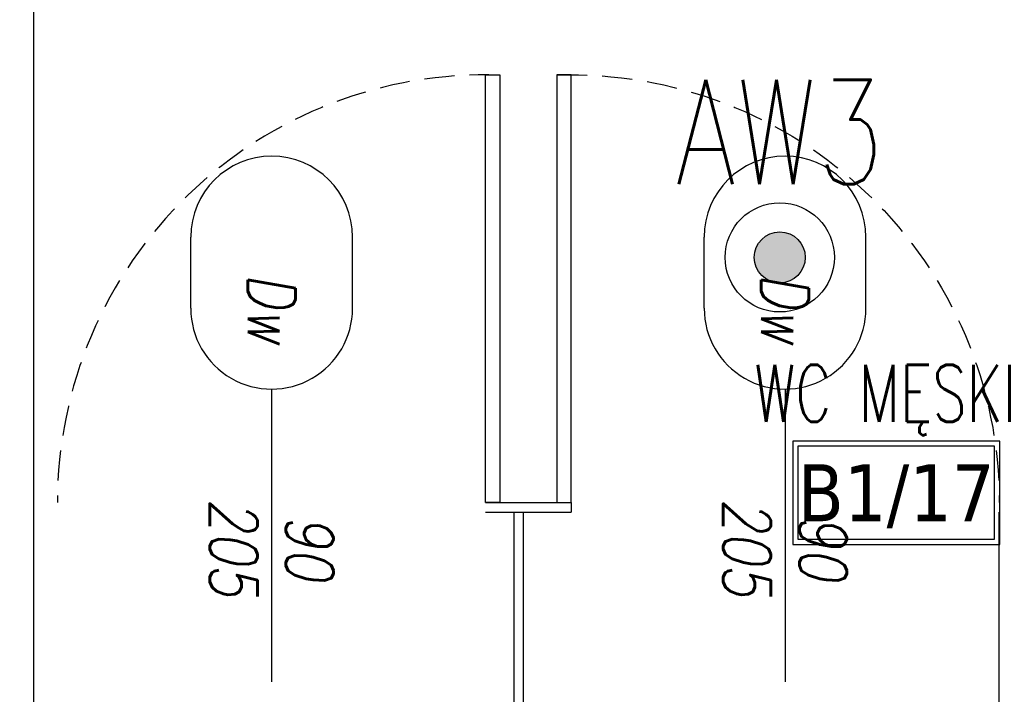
# Model space of a CAD drawing. Header units: millimetres. Extents: x 42924 to 92944, y -369470 to -179866.
# Tile 111 of 256: x 59315 to 59522, y -180840 to -180698. Entities that reach past the tile are written whole.
import ezdxf
from ezdxf.enums import TextEntityAlignment as Align

# ---------------------------------------------------------------- set-up
doc = ezdxf.new("R2010")
doc.units = ezdxf.units.MM
doc.linetypes.add('HIDDEN', pattern=[9.525, 6.35, -3.175])
doc.layers.get('0').update_dxf_attribs({"color": 8})
for name, color, linetype in [('!! 0_ Istn-sciany', 8, 'Continuous'), ('!! 0_Opis_pom', 123, 'Continuous'), ('!! 2 ZABUDOWA GK-MDF', 8, 'Continuous'), ('!! 2_Drzwi - nowe remont', 8, 'Continuous'), ('!! 2_drzwi opis', 8, 'Continuous'), ('E1', 2, 'Continuous'), ('E_0', 4, 'Continuous'), ('E_AW', 1, 'Continuous')]:
    doc.layers.add(name, color=color, linetype=linetype)
doc.layers.add('E_SAP_ZASIĘG', color=150, linetype='Continuous', plot=False)
doc.styles.add('50', font='ROMANS.shx', dxfattribs={"width": 0.8, "height": 10})
doc.styles.add('ARCHETYP', font='romans.shx', dxfattribs={"height": 15})
doc.styles.add('ARIAL', font='tahoma.ttf')
doc.styles.add('ELE1', font='romans.shx', dxfattribs={"width": 0.8, "height": 18})
doc.styles.add('TXT', font='simplex.shx')

# ---------------------------------------------------------------- blocks, each defined once
blk = doc.blocks.new('A$C14D806DD')
at = {"layer": 'E_AW'}
h = blk.add_hatch(color=256, dxfattribs=at)
h.dxf.hatch_style = 1
h.paths.add_polyline_path([(5.36, 0, 1), (-5.36, 0, 1)])
at = {"layer": 'E_AW', "ltscale": 5}
for radius in [11.49, 5.36]:
    blk.add_circle((0, 0), radius, dxfattribs=at)
blk = doc.blocks.new('drzwi giszet')
blk.add_lwpolyline([(68617.39, -194499.27), (68617.39, -194409.27), (68620.39, -194409.27), (68620.39, -194499.27)], close=True)
blk.add_lwpolyline([(68572.43, -194476.09), (68572.43, -194526.09)])
at = {"linetype": 'HIDDEN'}
blk.add_arc((68617.39, -194499.27), 90, 88.0898, 180, dxfattribs=at)
blk = doc.blocks.new('1_ok-opis')
blk.add_line((0, 111.61), (0, 50))
for points in [[(-17, 128.61), (-17, 143.61)], [(17, 128.61), (17, 143.61)]]:
    blk.add_lwpolyline(points)
for centre, start, end in [((0, 143.61), 0, 180), ((0, 128.61), 180, 0)]:
    blk.add_arc(centre, 17, start, end)
at = {"style": 'ARCHETYP'}
for tag, height, rotation, p in [('NR', 12, 90, (0, 136.9)), ('NR', 12, 270, (0, 136.9)), ('SZEROKOŚĆ', 10, 270, (8, 78.29)), ('SZEROKOŚĆ', 10, 90, (-8, 78.29)), ('WYSOKOŚĆ', 10, 270, (-8, 78.29)), ('WYSOKOŚĆ', 10, 90, (8, 78.29))]:
    blk.add_attdef(tag, text='', height=height, rotation=rotation, dxfattribs=at).set_placement(p, align=Align.MIDDLE)

msp = doc.modelspace()

# ---------------------------------------------------------------- linework, layer by layer
at = {"layer": '!! 0_ Istn-sciany'}
msp.add_lwpolyline([(59317.56735, -180653.3878), (59317.56735, -180941.3878)], dxfattribs=at)
at = {"layer": '!! 0_Opis_pom', "ltscale": 0.7}
for points in [[(59477.14421, -180808.19271), (59520.66421, -180808.19271), (59520.66421, -180786.43271), (59477.14421, -180786.43271)], [(59478.23221, -180807.10471), (59519.57621, -180807.10471), (59519.57621, -180787.52071), (59478.23221, -180787.52071)]]:
    msp.add_lwpolyline(points, close=True, dxfattribs=at)
at = {"layer": '!! 2 ZABUDOWA GK-MDF'}
for points in [[(59412.56735, -180799.3878), (59430.56735, -180799.3878)], [(59430.56735, -180799.3878), (59430.56735, -180801.3878)], [(59412.56735, -180801.3878), (59430.56735, -180801.3878)], [(59418.56735, -180941.3878), (59418.56735, -180801.3878)], [(59420.56735, -180941.3878), (59420.56735, -180801.3878)], [(59520.56735, -180941.3878), (59520.56735, -180801.3878)]]:
    msp.add_lwpolyline(points, dxfattribs=at)
at = {"layer": 'E_SAP_ZASIĘG'}
for centre in [(59298.91442, -181088.08994), (60076.8218, -181088.08994)]:
    msp.add_circle(centre, 600, dxfattribs=at)

# ---------------------------------------------------------------- block references
at = {"layer": '!! 2_Drzwi - nowe remont'}
msp.add_blockref('drzwi giszet', (-9204.82229, 13699.87768), dxfattribs=at)
at = {"layer": '!! 2_Drzwi - nowe remont', "xscale": -1}
msp.add_blockref('drzwi giszet', (128047.95699, 13699.87768), dxfattribs=at)
at = {"layer": '!! 2_drzwi opis'}
ref = msp.add_blockref('1_ok-opis', (59367.60429, -180887.12053), dxfattribs=dict(at, rotation=3.617421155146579e-06))
ref.add_attrib('WYSOKOŚĆ', '90', dxfattribs={"layer": '0', "height": 10, "rotation": 270.0000036, "style": '50', "oblique": 10, "width": 0.8}).set_placement((59375.60428, -180808.82967), align=Align.MIDDLE)
ref.add_attrib('SZEROKOŚĆ', '205', dxfattribs={"layer": '0', "height": 10, "rotation": 270.0000036, "style": '50', "oblique": 10, "width": 0.8}).set_placement((59359.60428, -180808.82968), align=Align.MIDDLE)
ref.add_attrib('NR', 'Dw', dxfattribs={"layer": '0', "height": 10, "rotation": 270.0000036, "style": '50', "oblique": 10, "width": 0.8}).set_placement((59367.60428, -180758.50928), align=Align.MIDDLE)
ref = msp.add_blockref('1_ok-opis', (59475.53042, -180887.12053), dxfattribs=dict(at, rotation=3.617421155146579e-06))
ref.add_attrib('WYSOKOŚĆ', '90', dxfattribs={"layer": '0', "height": 10, "rotation": 270.0000036, "style": '50', "oblique": 10, "width": 0.8}).set_placement((59483.53042, -180808.82967), align=Align.MIDDLE)
ref.add_attrib('SZEROKOŚĆ', '205', dxfattribs={"layer": '0', "height": 10, "rotation": 270.0000036, "style": '50', "oblique": 10, "width": 0.8}).set_placement((59467.53042, -180808.82968), align=Align.MIDDLE)
ref.add_attrib('NR', 'Dw', dxfattribs={"layer": '0', "height": 10, "rotation": 270.0000036, "style": '50', "oblique": 10, "width": 0.8}).set_placement((59475.53041, -180758.50928), align=Align.MIDDLE)
at = {"layer": 'E_0'}
msp.add_blockref('A$C14D806DD', (59474.41261, -180747.79311), dxfattribs=at)

# ---------------------------------------------------------------- texts
at = {"layer": '!! 0_Opis_pom', "ltscale": 0.7, "style": 'TXT', "width": 0.7}
msp.add_text('WC MĘSKIE', height=12, dxfattribs=at).set_placement((59500.01935, -180782.3864), align=Align.CENTER)
at = {"layer": '!! 0_Opis_pom', "ltscale": 0.7, "style": 'ARIAL'}
msp.add_attdef('B1/17', text='', height=11.968, dxfattribs=at).set_placement((59498.90421, -180797.31271), align=Align.MIDDLE_CENTER)
at = {"layer": 'E1', "style": 'ELE1', "width": 0.75}
msp.add_text('AW3', height=22, dxfattribs=at).set_placement((59474.41261, -180721.42687), align=Align.MIDDLE_CENTER)

doc.saveas('drawing.dxf')
